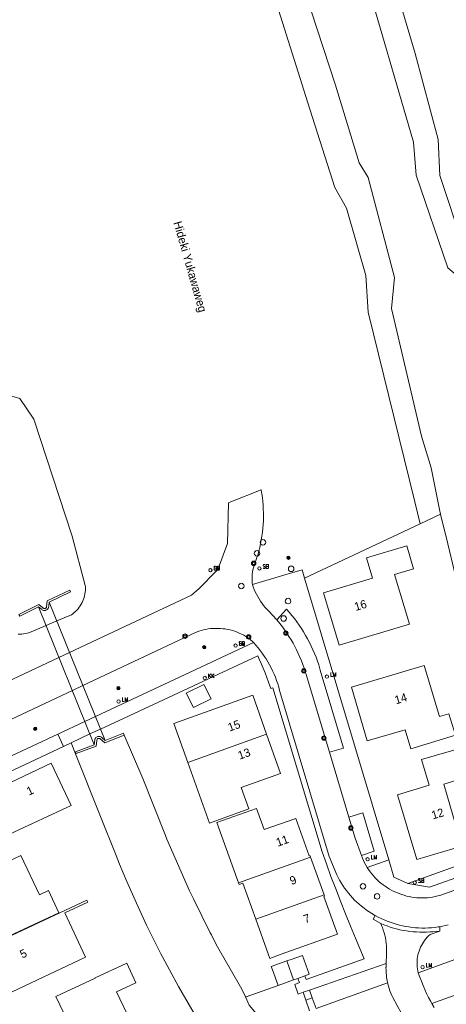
# Model space of a CAD drawing. Header units: metres. Extents: x 138165 to 154469, y 480134 to 494189.
# Tile 250 of 256: x 147650 to 147714, y 485683 to 485831. Entities that reach past the tile are written whole.
import ezdxf

# ---------------------------------------------------------------- set-up
doc = ezdxf.new("R2010")
doc.units = ezdxf.units.M
doc.header["$LTSCALE"] = 0.001
doc.header["$MEASUREMENT"] = 0
for name, color, linetype, lineweight in [('Level 5', 7, 'Continuous', 0), ('TOP-L-topo objecten punt', 7, 'Continuous', 0), ('TOP-L-topo objecten vlak', 7, 'Continuous', 0), ('TOP-T-topo huisnummering naamgeving', 7, 'Continuous', 0)]:
    doc.layers.add(name, color=color, linetype=linetype, lineweight=lineweight)
doc.styles.add('Style-INTL_ISO', font='INTL_ISO.shx')
doc.styles.add('Style-STANDARD', font='STANDARD.shx')

# ---------------------------------------------------------------- blocks, each defined once
blk = doc.blocks.new('24')
at = {"layer": 'TOP-L-topo objecten punt', "color": 7, "linetype": 'Continuous', "lineweight": 0}
for radius in [0.025, 0.0182, 0.0115, 0.005]:
    blk.add_circle((0, 0), radius, dxfattribs=at)
blk = doc.blocks.new('39')
at = {"layer": 'TOP-L-topo objecten punt', "color": 7, "linetype": 'Continuous', "lineweight": 0}
for p, q in [((0.0175, 0.0175), (-0.0175, 0.0175)), ((-0.0175, 0.0175), (-0.0175, -0.0175)), ((0.0175, 0.0175), (0.0175, -0.0175)), ((0.0175, -0.0175), (-0.0175, -0.0175))]:
    blk.add_line(p, q, dxfattribs=at)
blk.add_circle((0, 0), 0.0332, dxfattribs=at)
blk = doc.blocks.new('*U13')
at = {"layer": 'Level 5', "color": 7, "linetype": 'Continuous', "lineweight": 0}
blk.add_circle((0, 0), 0.0415, dxfattribs=at)
blk = doc.blocks.new('150')
at = {"layer": 'Level 5', "color": 7, "linetype": 'Continuous', "lineweight": 0}
blk.add_blockref('*U13', (0, 0), dxfattribs=at)
blk = doc.blocks.new('16')
at = {"layer": 'TOP-L-topo objecten punt', "color": 7, "linetype": 'Continuous', "lineweight": 0}
blk.add_circle((0, 0), 0.025, dxfattribs=at)
at = {"layer": 'TOP-L-topo objecten punt', "color": 7, "linetype": 'Continuous', "lineweight": 0, "style": 'Style-STANDARD'}
blk.add_text('LM', height=0.06, dxfattribs=at).set_placement((0.0483, 0))
blk = doc.blocks.new('119')
at = {"layer": 'TOP-L-topo objecten punt', "color": 7, "linetype": 'Continuous', "lineweight": 0}
blk.add_circle((0, 0), 0.025, dxfattribs=at)
at = {"layer": 'TOP-L-topo objecten punt', "color": 7, "linetype": 'Continuous', "lineweight": 0, "style": 'Style-STANDARD'}
blk.add_text('KK', height=0.06, dxfattribs=at).set_placement((0.0483, 0))
blk = doc.blocks.new('175')
at = {"layer": 'TOP-L-topo objecten punt', "color": 7, "linetype": 'Continuous', "lineweight": 0}
blk.add_circle((0, 0), 0.025, dxfattribs=at)
at = {"layer": 'TOP-L-topo objecten punt', "color": 7, "linetype": 'Continuous', "lineweight": 0, "style": 'Style-STANDARD'}
blk.add_text('SB', height=0.06, dxfattribs=at).set_placement((0.0483, 0))

msp = doc.modelspace()

# ---------------------------------------------------------------- linework, layer by layer
at = {"layer": 'TOP-L-topo objecten vlak', "flags": 128}
for points in [[(147713.52, 485756.44), (147713.38, 485757.16), (147712.12, 485763.4), (147710.66, 485768.14), (147706.14, 485787.33), (147706.6, 485791.98), (147702.68, 485807.03), (147701.31, 485809.21), (147697.76, 485820.88), (147691.33, 485840.52), (147682, 485868.45), (147681.46, 485872.16)], [(147677.09, 485870.88), (147676.99, 485868.87), (147686.84, 485839.72), (147693.91, 485817.28), (147697.65, 485805.52), (147699.38, 485802.42), (147702.3, 485792.3), (147702.64, 485786.78), (147709.66, 485758.29), (147710.47, 485755)], [(147728.24, 485763.48), (147726.21, 485770.14), (147719.21, 485793.85), (147716.99, 485796.57), (147713.43, 485807.33), (147713.16, 485812.71), (147709.69, 485825.65), (147701.97, 485851.86)], [(147701.91, 485838.29), (147709.47, 485812.31), (147709.88, 485807.37), (147714.62, 485793.42), (147716.9, 485791.51), (147720.12, 485780.09), (147723.03, 485769.24), (147724.32, 485763.17), (147724.65, 485761.67)], [(147660.18, 485745.71), (147658.2, 485753.12), (147652.48, 485770.7), (147650.38, 485773.8), (147648.11, 485774.47)], [(147685.28, 485745.9), (147685.26, 485746.1), (147685.23, 485746.43), (147685.23, 485746.76), (147685.24, 485747.09), (147685.26, 485747.42), (147685.3, 485747.75), (147685.36, 485748.07), (147685.43, 485748.39), (147685.52, 485748.71), (147686.01, 485750.07), (147686.08, 485750.31), (147686.24, 485750.86), (147686.38, 485751.43), (147686.5, 485752), (147686.61, 485752.57), (147686.7, 485753.14), (147686.78, 485753.72), (147686.84, 485754.29), (147686.89, 485754.87), (147686.92, 485755.45), (147686.93, 485756.03), (147686.93, 485756.61), (147686.91, 485757.2), (147686.88, 485757.78), (147686.83, 485758.35), (147686.77, 485758.93), (147686.68, 485759.51), (147686.65, 485759.71), (147686.59, 485760.08), (147682.04, 485758.28), (147681.78, 485758.18), (147681.71, 485758.15), (147681.52, 485752.04), (147680.9, 485750.31), (147680.16, 485748.22), (147679.84, 485747.89), (147677.3, 485745.26), (147676.11, 485744.3), (147657.81, 485735.67), (147656.23, 485734.93), (147643.21, 485728.79)], [(147710.47, 485755), (147713.52, 485756.44)], [(147713.52, 485756.44), (147714.6, 485752.01), (147715.66, 485747.57), (147716.71, 485743.13), (147717.09, 485741.55), (147717.48, 485739.97), (147717.88, 485738.39), (147719.29, 485733.25), (147720.83, 485728.15), (147722.51, 485723.1), (147724.34, 485718.03), (147726.3, 485713.02), (147726.35, 485712.92), (147728.48, 485708.22)], [(147710.47, 485755), (147693.1, 485746.85)], [(147702.42, 485749.9), (147703.33, 485746.83), (147695.96, 485744.62), (147698.31, 485736.77), (147708.84, 485739.92), (147706.61, 485747.39), (147709.48, 485748.25), (147708.45, 485751.7), (147702.42, 485749.9)], [(147693.1, 485746.85), (147692.74, 485748.07), (147690.15, 485747.32), (147685.28, 485745.9)], [(147705.74, 485704.55), (147693.1, 485746.85)], [(147650.12, 485738.43), (147650.39, 485738.42), (147650.66, 485738.43), (147650.93, 485738.46), (147651.19, 485738.5), (147651.45, 485738.56), (147651.7, 485738.63), (147654.29, 485739.73), (147655.89, 485740.4), (147658.1, 485741.33), (147658.32, 485741.49), (147658.54, 485741.66), (147658.74, 485741.84), (147658.93, 485742.03), (147659.12, 485742.24), (147659.29, 485742.46), (147659.44, 485742.68), (147659.58, 485742.91), (147659.71, 485743.16), (147659.83, 485743.41), (147659.93, 485743.66), (147660.01, 485743.92), (147660.08, 485744.19), (147660.14, 485744.46), (147660.18, 485744.73), (147660.2, 485745), (147660.2, 485745.28), (147660.2, 485745.55), (147660.18, 485745.71)], [(147688.92, 485740.57), (147687.73, 485741.86), (147687.48, 485742.12), (147687.21, 485742.42), (147686.96, 485742.73), (147686.72, 485743.05), (147686.49, 485743.38), (147686.27, 485743.72), (147686.07, 485744.06), (147685.89, 485744.42), (147685.71, 485744.78), (147685.55, 485745.15), (147685.41, 485745.52), (147685.28, 485745.9)], [(147650.35, 485741.1), (147653.15, 485742.55), (147653.55, 485742.22), (147653.62, 485742.15), (147653.7, 485742.08), (147653.79, 485742.03), (147653.89, 485742), (147653.99, 485741.98), (147654.09, 485741.98), (147654.19, 485741.99), (147654.28, 485742.02), (147654.38, 485742.07), (147654.46, 485742.12), (147654.53, 485742.19), (147654.59, 485742.27), (147654.64, 485742.36), (147654.67, 485742.46), (147654.69, 485742.56), (147654.69, 485742.58), (147654.75, 485743.22), (147657.98, 485744.78), (147657.86, 485745.04), (147654.47, 485743.41), (147654.38, 485742.53), (147654.37, 485742.48), (147654.34, 485742.43), (147654.31, 485742.39), (147654.27, 485742.35), (147654.23, 485742.32), (147654.18, 485742.3), (147654.12, 485742.28), (147654.07, 485742.28), (147654.02, 485742.28), (147653.96, 485742.29), (147653.92, 485742.31), (147653.87, 485742.33), (147653.83, 485742.37), (147653.76, 485742.43), (147653.19, 485742.9), (147650.21, 485741.37), (147650.35, 485741.1)], [(147663.17, 485722.45), (147654.75, 485743.22), (147654.69, 485742.58), (147654.69, 485742.56), (147654.67, 485742.46), (147654.64, 485742.36), (147654.59, 485742.27), (147654.53, 485742.19), (147654.46, 485742.12), (147654.38, 485742.07), (147654.28, 485742.02), (147654.19, 485741.99), (147654.09, 485741.98), (147653.99, 485741.98), (147653.89, 485742), (147653.79, 485742.03), (147653.7, 485742.08), (147653.62, 485742.15), (147653.55, 485742.22), (147653.15, 485742.55), (147661.54, 485721.82), (147661.62, 485722.54), (147661.64, 485722.64), (147661.68, 485722.73), (147661.73, 485722.81), (147661.79, 485722.89), (147661.87, 485722.96), (147661.95, 485723.01), (147662.05, 485723.04), (147662.14, 485723.07), (147662.24, 485723.07), (147662.34, 485723.07), (147662.44, 485723.04), (147662.53, 485723), (147662.61, 485722.95), (147662.69, 485722.88), (147662.72, 485722.84), (147663.17, 485722.45)], [(147696.86, 485720.68), (147698.97, 485721.32), (147695.47, 485733), (147695.41, 485733.22), (147695.23, 485733.8), (147695.04, 485734.38), (147694.83, 485734.95), (147694.6, 485735.52), (147694.36, 485736.08), (147694.11, 485736.63), (147693.84, 485737.17), (147693.56, 485737.71), (147693.26, 485738.24), (147692.95, 485738.77), (147692.63, 485739.28), (147692.29, 485739.79), (147691.94, 485740.28), (147691.58, 485740.77), (147691.2, 485741.25), (147690.81, 485741.72), (147690.41, 485742.18), (147688.92, 485740.57)], [(147688.92, 485740.57), (147689.41, 485740), (147689.77, 485739.53), (147690.12, 485739.06), (147690.45, 485738.58), (147690.77, 485738.09), (147691.08, 485737.59), (147691.38, 485737.09), (147691.66, 485736.57), (147691.92, 485736.05), (147692.17, 485735.52), (147692.41, 485734.98), (147692.63, 485734.44), (147692.84, 485733.89), (147693.03, 485733.34), (147693.21, 485732.78), (147693.33, 485732.38), (147696.86, 485720.68)], [(147627.92, 485715.67), (147653.26, 485727.61), (147658.25, 485729.96), (147659.83, 485730.7), (147675.87, 485738.27), (147676.19, 485738.43), (147676.53, 485738.59), (147676.87, 485738.73), (147677.21, 485738.85), (147677.56, 485738.96), (147677.92, 485739.06), (147678.28, 485739.14), (147678.64, 485739.2), (147679, 485739.25), (147679.37, 485739.28), (147679.74, 485739.29), (147680.1, 485739.29), (147680.47, 485739.28), (147680.84, 485739.24), (147681.2, 485739.2), (147681.56, 485739.13), (147681.92, 485739.05), (147682.28, 485738.96), (147682.63, 485738.85), (147682.97, 485738.72), (147683.31, 485738.58), (147683.64, 485738.42), (147683.97, 485738.26), (147684.29, 485738.07), (147684.6, 485737.87), (147684.84, 485737.71), (147685.44, 485737.17)], [(147656.04, 485723.41), (147660.12, 485725.33), (147661.71, 485726.07), (147685.44, 485737.17)], [(147685.44, 485737.17), (147685.79, 485736.78), (147686.12, 485736.39), (147686.44, 485735.98), (147686.75, 485735.57), (147687.04, 485735.14), (147687.32, 485734.71), (147687.59, 485734.27), (147687.85, 485733.81), (147688.09, 485733.36), (147688.31, 485732.89), (147688.52, 485732.42), (147688.72, 485731.94), (147688.9, 485731.46), (147689.07, 485730.97), (147689.22, 485730.47), (147689.36, 485729.97), (147689.4, 485729.8), (147696.8, 485705.04), (147697.94, 485702.3), (147698.15, 485701.88), (147698.37, 485701.47), (147698.61, 485701.07), (147698.86, 485700.67), (147699.12, 485700.28), (147699.4, 485699.9), (147699.69, 485699.53), (147699.99, 485699.18), (147700.3, 485698.83), (147700.63, 485698.49), (147700.97, 485698.17), (147701.32, 485697.85), (147701.67, 485697.55), (147702.04, 485697.26), (147702.42, 485696.98), (147702.81, 485696.72), (147703.2, 485696.47), (147703.61, 485696.23), (147703.73, 485696.16)], [(147658.07, 485722.1), (147660.89, 485723.43), (147662.48, 485724.17), (147665.25, 485725.47), (147686.08, 485735.18), (147686.31, 485734.68), (147686.61, 485734), (147686.9, 485733.31), (147687.17, 485732.62), (147687.43, 485731.91), (147687.67, 485731.21), (147688.05, 485730.26), (147688.35, 485730.35), (147695.74, 485705.71), (147696.39, 485703.91), (147697.07, 485702.03), (147697.78, 485700.16), (147698.49, 485698.3), (147699.23, 485696.44), (147699.98, 485694.59), (147700.74, 485692.74), (147702.06, 485689.64), (147693.36, 485686.54), (147693.16, 485687.12)], [(147713.36, 485726.07), (147711.04, 485733.72), (147700.14, 485730.44), (147702.52, 485722.4), (147708.21, 485724.06), (147709.06, 485721.21), (147715.76, 485723.23), (147714.79, 485726.47), (147713.36, 485726.07)], [(147676.41, 485727.39), (147679.07, 485728.69), (147678, 485730.88), (147675.34, 485729.58), (147676.41, 485727.39)], [(147687.4, 485723.39), (147685.32, 485729.24), (147673.47, 485725), (147675.56, 485719.16)], [(147656.04, 485723.41), (147629.06, 485710.81), (147628.26, 485710.43)], [(147656.9, 485721.56), (147656.04, 485723.41)], [(147666.03, 485723.27), (147665.92, 485723.55), (147663.17, 485722.45), (147662.72, 485722.84), (147662.69, 485722.88), (147662.61, 485722.95), (147662.53, 485723), (147662.44, 485723.04), (147662.34, 485723.07), (147662.24, 485723.07), (147662.14, 485723.07), (147662.05, 485723.04), (147661.95, 485723.01), (147661.87, 485722.96), (147661.79, 485722.89), (147661.73, 485722.81), (147661.68, 485722.73), (147661.64, 485722.64), (147661.62, 485722.54), (147661.54, 485721.82), (147658.71, 485720.77), (147658.81, 485720.49)], [(147658.81, 485720.49), (147661.82, 485721.61), (147661.91, 485722.47), (147661.98, 485722.64), (147662.09, 485722.73), (147662.24, 485722.77), (147662.39, 485722.73), (147663.11, 485722.1), (147666.03, 485723.27)], [(147684.26, 485683.94), (147684.23, 485684.02), (147683.51, 485685.43), (147679.85, 485691.8), (147679.12, 485693.24), (147678.95, 485693.58), (147676.42, 485698.65), (147675.81, 485699.87), (147672.45, 485707.64), (147672.23, 485708.16), (147668.81, 485716.74), (147666.03, 485723.27)], [(147675.56, 485719.16), (147678.81, 485710.06), (147684.74, 485712.18), (147683.6, 485715.39), (147689.49, 485717.5), (147687.4, 485723.39)], [(147675.56, 485719.16), (147687.4, 485723.39)], [(147633.52, 485710.59), (147656.9, 485721.56)], [(147656.9, 485721.56), (147658.07, 485722.1)], [(147658.07, 485722.1), (147658.72, 485720.46)], [(147716.74, 485706.57), (147714.03, 485715.91), (147719.05, 485717.47), (147717.76, 485721.66), (147710.67, 485719.58), (147711.8, 485715.73), (147707.08, 485714.29), (147709.96, 485704.58), (147716.74, 485706.57)], [(147658.81, 485720.49), (147658.72, 485720.46)], [(147658.72, 485720.46), (147662.38, 485711.28), (147664.8, 485705.2), (147665.32, 485703.89), (147665.86, 485702.59), (147666.41, 485701.29), (147667.86, 485698), (147669.39, 485694.73), (147670.98, 485691.5), (147671.54, 485690.43), (147671.8, 485689.94), (147672.81, 485688), (147674.19, 485685.51), (147674.72, 485684.55), (147676.53, 485681.45), (147676.64, 485681.11)], [(147699.77, 485710.95), (147696.86, 485720.68)], [(147655.07, 485719.04), (147645.84, 485714.7), (147648.82, 485708.37), (147658.05, 485712.7), (147655.07, 485719.04)], [(147694.01, 485704.93), (147693.93, 485705.15), (147693.82, 485705.11), (147691.82, 485710.76), (147687.04, 485709.06), (147685.9, 485712.26), (147679.95, 485710.12), (147683.18, 485701.07)], [(147701.65, 485705.16), (147703.56, 485705.81), (147701.85, 485711.57), (147699.77, 485710.95)], [(147699.77, 485710.95), (147700.72, 485707.76), (147701.65, 485705.16)], [(147708.62, 485700.98), (147727.11, 485707.64)], [(147647.98, 485692.7), (147656.22, 485696.57), (147654.64, 485699.92), (147653.29, 485699.28), (147650.52, 485705.16), (147640.93, 485700.66), (147642.78, 485696.72), (147643.32, 485696.97), (147644.41, 485694.66), (147646.58, 485695.68), (147647.98, 485692.7)], [(147694.01, 485704.93), (147683.18, 485701.07)], [(147696.04, 485699.29), (147694.01, 485704.93)], [(147702.51, 485703.39), (147702.31, 485703.73), (147702.12, 485704.08), (147701.95, 485704.43), (147701.79, 485704.79), (147701.65, 485705.16)], [(147730.34, 485705.25), (147713.43, 485699.18), (147713.11, 485699.1), (147712.72, 485699.01), (147712.33, 485698.94), (147711.94, 485698.88), (147711.55, 485698.84), (147711.16, 485698.82), (147710.76, 485698.81), (147710.37, 485698.82), (147709.98, 485698.84), (147709.58, 485698.88), (147709.19, 485698.94), (147708.81, 485699.01), (147708.42, 485699.09), (147708.04, 485699.2), (147707.67, 485699.32), (147707.3, 485699.45), (147706.93, 485699.6), (147706.57, 485699.76), (147706.22, 485699.94), (147705.87, 485700.13), (147705.54, 485700.33), (147705.21, 485700.55), (147704.89, 485700.78), (147704.58, 485701.03), (147704.28, 485701.28), (147703.99, 485701.55), (147703.72, 485701.83), (147703.45, 485702.13), (147703.2, 485702.43), (147702.96, 485702.74), (147702.73, 485703.06), (147702.51, 485703.39)], [(147702.51, 485703.39), (147705.74, 485704.55)], [(147708.62, 485700.98), (147706.53, 485701.91), (147705.74, 485704.55)], [(147723.18, 485704.43), (147711.89, 485700.44), (147708.62, 485700.98)], [(147683.18, 485701.07), (147683.27, 485700.83), (147683.85, 485701.03), (147685.78, 485695.62)], [(147645.11, 485691.29), (147645.26, 485690.98), (147645.62, 485691.15), (147648.6, 485684.8), (147648.24, 485684.63), (147648.38, 485684.32), (147660.24, 485689.89), (147657.11, 485696.55), (147660.56, 485698.17), (147660.42, 485698.48), (147645.11, 485691.29)], [(147696.04, 485699.29), (147685.78, 485695.62)], [(147685.78, 485695.62), (147687.88, 485689.73), (147689.59, 485690.35), (147698.04, 485693.38), (147696.01, 485699.01), (147696.12, 485699.05), (147696.04, 485699.29)], [(147703.73, 485696.16), (147703.42, 485695.6), (147704.57, 485694.98)], [(147703.73, 485696.16), (147704.16, 485695.93), (147704.6, 485695.72), (147705.04, 485695.52), (147705.49, 485695.33), (147705.95, 485695.16), (147706.41, 485695), (147706.88, 485694.86), (147707.35, 485694.73), (147707.82, 485694.62), (147708.3, 485694.53), (147708.78, 485694.45), (147709.26, 485694.38), (147709.75, 485694.33), (147710.23, 485694.3), (147710.72, 485694.29), (147711.21, 485694.29), (147711.7, 485694.3), (147712.18, 485694.33), (147712.67, 485694.38), (147713.15, 485694.45), (147713.43, 485694.49)], [(147704.57, 485694.98), (147704.68, 485694.67), (147704.8, 485694.36), (147704.93, 485693.97), (147705.05, 485693.59), (147705.15, 485693.19), (147705.24, 485692.79), (147705.31, 485692.4), (147705.36, 485691.99), (147705.4, 485691.59), (147705.42, 485691.18), (147705.43, 485690.78), (147705.42, 485690.37), (147705.36, 485688.97)], [(147704.57, 485694.98), (147705.03, 485694.78), (147705.5, 485694.61), (147705.97, 485694.44), (147706.45, 485694.29), (147706.93, 485694.16), (147707.42, 485694.04), (147707.91, 485693.94), (147708.4, 485693.86), (147708.9, 485693.79), (147709.39, 485693.73), (147709.89, 485693.7), (147710.39, 485693.67), (147710.89, 485693.67), (147711.4, 485693.68), (147711.9, 485693.7), (147712.39, 485693.74), (147712.4, 485693.74), (147713.44, 485693.84)], [(147710.17, 485687.56), (147710.1, 485687.85), (147710.05, 485688.15), (147710.01, 485688.45), (147709.99, 485688.75), (147709.99, 485689.05), (147710, 485689.35), (147710.02, 485689.66), (147710.07, 485689.95), (147710.12, 485690.25), (147710.2, 485690.54), (147710.29, 485690.83), (147710.39, 485691.11), (147710.51, 485691.39), (147710.65, 485691.66), (147710.79, 485691.93), (147710.96, 485692.18), (147711.13, 485692.43), (147711.32, 485692.66), (147711.52, 485692.89), (147711.73, 485693.11), (147711.95, 485693.31), (147713.44, 485693.84)], [(147729.73, 485694.67), (147710.17, 485687.56)], [(147713.43, 485694.49), (147714.68, 485694.78)], [(147713.44, 485693.84), (147713.43, 485694.49)], [(147690.46, 485689.34), (147688.11, 485688.5), (147688.27, 485688.03), (147689.12, 485685.67)], [(147693.16, 485687.12), (147693.82, 485687.36), (147692.81, 485690.18), (147691.24, 485689.62), (147690.46, 485689.34)], [(147690.46, 485689.34), (147690.5, 485689.22)], [(147691.47, 485686.52), (147690.5, 485689.22)], [(147690.5, 485689.22), (147691.47, 485686.52), (147692.1, 485686.73)], [(147712.22, 485682.95), (147731.45, 485689.87)], [(147666.9, 485680.39), (147664.87, 485684.7), (147667.78, 485686.07), (147666.4, 485689.02), (147661.65, 485686.79), (147661.66, 485686.78), (147655.78, 485684.02), (147656.96, 485681.51), (147653.73, 485679.99), (147654.84, 485677.64), (147653.95, 485677.22), (147656.04, 485672.76), (147656.27, 485672.29), (147660.94, 485674.48), (147660.45, 485675.54), (147667.12, 485678.68), (147667.33, 485678.25), (147667.8, 485678.47), (147666.9, 485680.39)], [(147693.85, 485684.97), (147705.36, 485688.97)], [(147705.36, 485688.97), (147705.34, 485688.42), (147705.33, 485688.34), (147705.34, 485687.96), (147705.35, 485687.58), (147705.39, 485687.2), (147705.43, 485686.82), (147705.5, 485686.45), (147705.58, 485686.08)], [(147710.17, 485687.56), (147710.4, 485686.93), (147710.64, 485686.3), (147710.89, 485685.68), (147711.16, 485685.06), (147711.44, 485684.45), (147711.74, 485683.85), (147712.05, 485683.26), (147712.22, 485682.95)], [(147689.12, 485685.67), (147691.47, 485686.52)], [(147692.1, 485686.73), (147691.47, 485686.52)], [(147692.1, 485686.73), (147692.33, 485686.09), (147691.63, 485685.82), (147692.15, 485684.36), (147692.88, 485684.64)], [(147693.16, 485687.12), (147692.1, 485686.73)], [(147705.58, 485686.08), (147694.85, 485682.21)], [(147707.66, 485681.43), (147706.35, 485683.83), (147706.19, 485684.16), (147706.04, 485684.5), (147705.91, 485684.85), (147705.8, 485685.2), (147705.7, 485685.56), (147705.61, 485685.92), (147705.58, 485686.08)], [(147684.26, 485683.94), (147684.35, 485683.97), (147689.12, 485685.67)], [(147692.88, 485684.64), (147693.85, 485684.97)], [(147692.88, 485684.64), (147693.29, 485683.43)], [(147694.25, 485683.78), (147693.85, 485684.97)], [(147686.11, 485681.14), (147684.78, 485682.72), (147684.26, 485683.94)], [(147694.25, 485683.78), (147693.29, 485683.43)], [(147693.29, 485683.43), (147693.86, 485681.84)], [(147694.85, 485682.21), (147694.25, 485683.78)], [(147712.59, 485682.33), (147712.22, 485682.95)]]:
    msp.add_lwpolyline(points, dxfattribs=at)

# ---------------------------------------------------------------- block references
at = {"layer": 'TOP-L-topo objecten punt', "xscale": 10, "yscale": 10, "zscale": 10}
for name, p in [('150', (147686.86, 485752.22)), ('150', (147685.97, 485750.56)), ('24', (147690.69, 485749.9)), ('16', (147678.97, 485748.04)), ('175', (147678.98, 485748.03)), ('39', (147685.47, 485749.06)), ('175', (147686.32, 485748.29)), ('150', (147691.09, 485748.23)), ('150', (147683.62, 485745.65)), ('150', (147690.63, 485743.39)), ('150', (147689.96, 485740.78)), ('39', (147675.16, 485738.12)), ('39', (147684.72, 485738.01)), ('39', (147690.3, 485738.58)), ('24', (147678.04, 485736.46)), ('175', (147682.74, 485736.71)), ('16', (147682.74, 485736.71)), ('119', (147678.12, 485731.84)), ('39', (147693, 485732.9)), ('16', (147696.47, 485732.06)), ('24', (147665.17, 485730.31)), ('16', (147665.18, 485728.31)), ('24', (147652.68, 485724.22)), ('39', (147696.01, 485722.82)), ('39', (147700.07, 485709.31)), ('16', (147702.56, 485704.61)), ('150', (147701.88, 485700.55)), ('175', (147709.66, 485701.11)), ('150', (147704, 485699.04)), ('16', (147710.82, 485688.41))]:
    msp.add_blockref(name, p, dxfattribs=at)

# ---------------------------------------------------------------- texts
at = {"layer": 'TOP-T-topo huisnummering naamgeving', "style": 'Style-INTL_ISO'}
for s, rotation, p in [('Hideki Yukawaweg', 285.9, (147673.41, 485800.24)), ('16', 16.6, (147700.79, 485741.9)), ('14', 16.7, (147706.84, 485727.88)), ('15', 19.7, (147681.85, 485723.78)), ('13', 19.7, (147683.36, 485719.56)), ('1', 25.2, (147651.73, 485714.16)), ('12', 16.6, (147712.37, 485710.59)), ('11', 19.7, (147689.09, 485706.49)), ('9', 19.7, (147691.15, 485700.73)), ('7', 19.7, (147693.21, 485694.97)), ('5', 25.2, (147650.73, 485689.68))]:
    msp.add_text(s, height=1.25, rotation=rotation, dxfattribs=at).set_placement(p)

doc.saveas('drawing.dxf')
